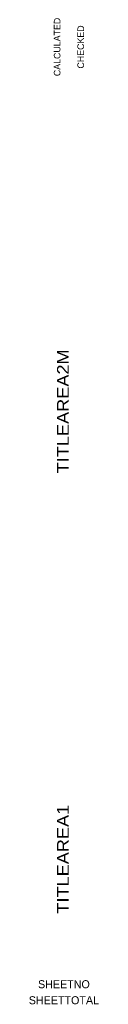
# Paper-space layout 'GG002' of a CAD drawing. Header units: feet. Extents: x 0 to 41.6, y -28.7 to 22.
# Tile 1 of 3: x 18.4 to 19.8, y -28.7 to -7.9. Entities that reach past the tile are written whole.
import ezdxf
from ezdxf.enums import TextEntityAlignment as Align

# ---------------------------------------------------------------- set-up
doc = ezdxf.new("R2010")
doc.units = ezdxf.units.FT
doc.header["$LTSCALE"] = 20
doc.header["$MEASUREMENT"] = 0
doc.layers.add('SH_Data', color=7, linetype='Continuous')
doc.styles.add('Font 70-Main Title', font='txt', dxfattribs={"width": 1.15, "height": 0.25})
doc.styles.add('Straight-Normal', font='font30.shx', dxfattribs={"height": 0.14})
doc.styles.add('Straight-Sub Title', font='font30.shx', dxfattribs={"height": 0.17})

psp = doc.layouts.new('GG002')

# ---------------------------------------------------------------- texts
at = {"layer": 'SH_Data', "style": 'Straight-Normal'}
for tag, text, p in [('CALCULATED', 'SRW', (19.067, -8.442)), ('CHECKED', 'BPS', (19.567, -8.442))]:
    psp.add_attdef(tag, text=text, height=0.14, rotation=90, dxfattribs=at).set_placement(p, align=Align.BOTTOM_CENTER)
at = {"layer": 'SH_Data', "style": 'Font 70-Main Title', "width": 1.15}
for tag, text, p in [('TITLEAREA2M', 'GG002', (19.078, -16.171)), ('TITLEAREA1', '1124', (19.078, -25.671))]:
    psp.add_attdef(tag, text=text, height=0.25, rotation=90, dxfattribs=at).set_placement(p, align=Align.MIDDLE_CENTER)
at = {"layer": 'SH_Data', "style": 'Straight-Sub Title'}
for tag, text, p in [('SHEETNO', '8', (19.099, -28.459)), ('SHEETTOTAL', '38', (19.099, -28.799))]:
    psp.add_attdef(tag, text=text, height=0.17, dxfattribs=at).set_placement(p, align=Align.BOTTOM_CENTER)

doc.saveas('drawing.dxf')
